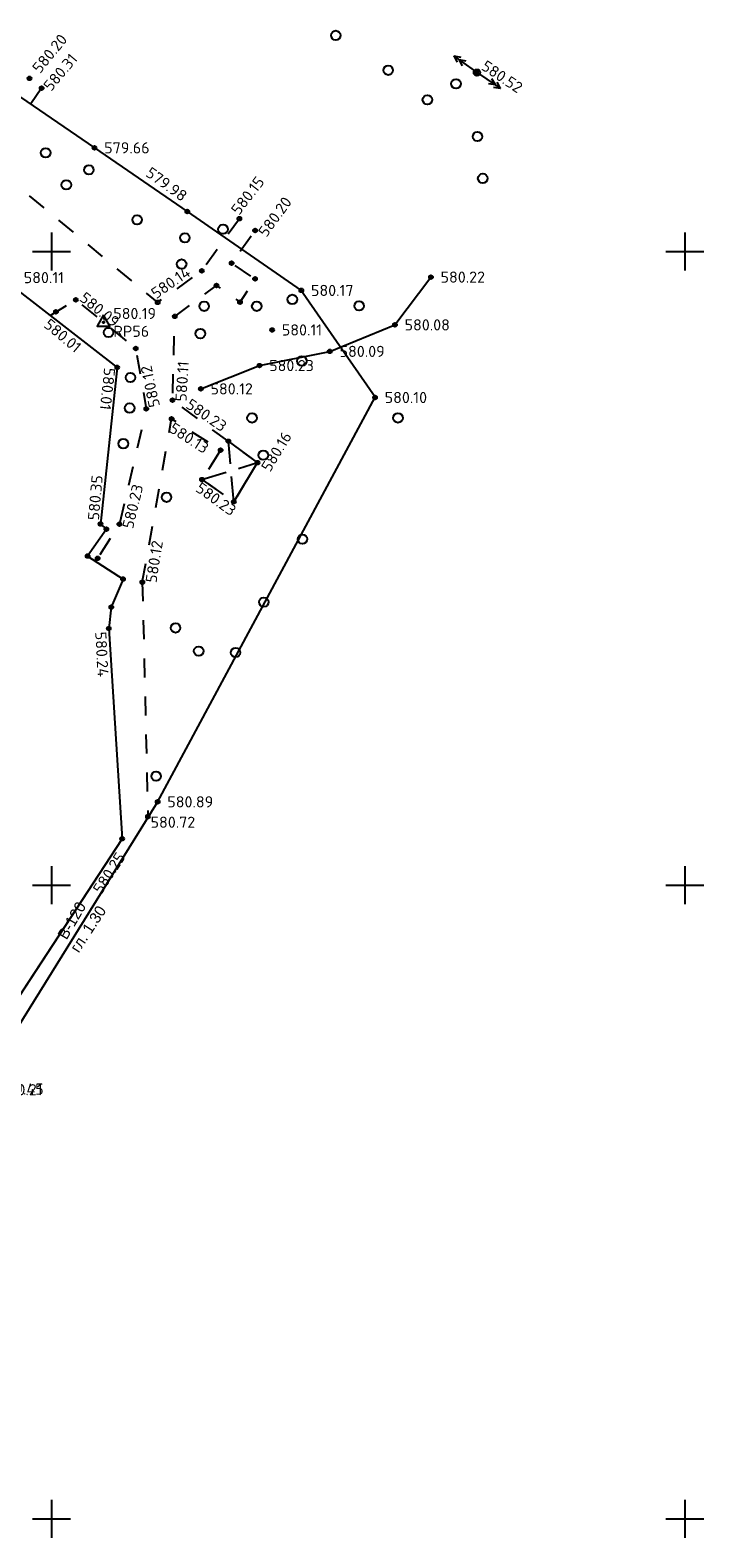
# Model space of a CAD drawing. Header units: metres. Extents: x 548732 to 549770, y 4592490 to 4594056.
# Tile 20 of 61: x 549299 to 549352, y 4592869 to 4592988. Entities that reach past the tile are written whole.
import ezdxf

# ---------------------------------------------------------------- set-up
doc = ezdxf.new("R2010")
doc.units = ezdxf.units.M
doc.header["$PDMODE"] = 32
doc.header["$PDSIZE"] = 0.3
doc.linetypes.add('Д_ТРОТ_ТРУБА', pattern=[3, 1.5, -1.5])
doc.linetypes.add('НАВЕС_ОПОРЫ', pattern=[3, 2, -1])
for name, color, linetype in [('(001) Сетка', 92, 'Continuous'), ('(003) Пункты', 7, 'Continuous'), ('(007) Здания', 7, 'Continuous'), ('(014) Водопровод', 5, 'ИК_Водопровод -------в--------'), ('(022) Возд. Линии', 7, 'Continuous'), ('(025) Дорога', 7, 'Continuous'), ('(038) Деревья', 7, 'Continuous'), ('V-CTRL-HCPT', 150, 'Continuous'), ('V-NODE', 1, 'Continuous'), ('V-NODE-TEXT', 11, 'Continuous')]:
    doc.layers.add(name, color=color, linetype=linetype)
doc.layers.add('trubi goryachi', color=7, linetype='Continuous', lineweight=0)
doc.styles.add('D-431', font='d431.ttf')
doc.styles.get("Standard").update_dxf_attribs({"font": 'simplex.shx'})
doc.linetypes.add('ИК_Водопровод -------в--------', pattern='A,9,-0.6,["В",Standard,S=1.2,R=0,X=0,Y=-0.6],-1.2', length=10.8)

# ---------------------------------------------------------------- blocks, each defined once
blk = doc.blocks.new('d')
at = {"layer": '(038) Деревья'}
blk.add_ellipse((0, 0), major_axis=(0.265, 0.265), ratio=1, start_param=5.497787, end_param=11.780972, dxfattribs=at)
blk = doc.blocks.new('strela1')
at = {"layer": '(022) Возд. Линии'}
for p, q in [((-2, 0), (-1.5, 0.25)), ((0, 0), (-2, 0)), ((-2, 0), (-1.5, -0.25)), ((-1.5, 0), (-1, 0.25)), ((-1.5, 0), (-1, -0.25))]:
    blk.add_line(p, q, dxfattribs=at)
blk = doc.blocks.new('strela2')
at = {"layer": '(022) Возд. Линии'}
for p, q in [((0, 0), (2, 0)), ((1.5, 0), (1, 0.25)), ((1.5, 0), (1, -0.25)), ((2, 0), (1.5, 0.25)), ((2, 0), (1.5, -0.25))]:
    blk.add_line(p, q, dxfattribs=at)
blk = doc.blocks.new('STOLB')
at = {"layer": '(022) Возд. Линии'}
blk.add_circle((0, 0), 0.25, dxfattribs=at)
blk = doc.blocks.new('STA')
blk.add_lwpolyline([(0, 1), (-0.87, -0.5), (0.87, -0.5)], close=True)
blk.add_circle((0, 0), 0.118)
blk = doc.blocks.new('*U694', base_point=(549304.47, 4592964.9, 580.19))
at = {"layer": 'V-NODE-TEXT', "linetype": 'ByBlock', "char_height": 0.875}
for s, insert, attachment_point in [('580.19', (549305.24, 4592965.16, 580.19), 7), ('RP56', (549305.24, 4592964.63, 580.19), 1)]:
    blk.add_mtext(s, dxfattribs=dict(at, insert=insert, attachment_point=attachment_point))
blk = doc.blocks.new('*U695', base_point=(549304.468, 4592964.897, 580.188))
at = {"layer": 'V-CTRL-HCPT'}
blk.add_blockref('*U694', (549304.468, 4592964.897, 580.188), dxfattribs=at)
blk = doc.blocks.new('*U696', base_point=(549304.468, 4592964.897, 580.188))
at = {"layer": 'V-CTRL-HCPT'}
blk.add_blockref('*U695', (549304.468, 4592964.897, 580.188), dxfattribs=at)
at = {"layer": 'V-CTRL-HCPT', "xscale": 0.5833333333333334, "yscale": 0.5833333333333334, "zscale": 0.5833333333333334}
blk.add_blockref('STA', (549304.468, 4592964.897, 580.188), dxfattribs=at)

msp = doc.modelspace()

# ---------------------------------------------------------------- linework, layer by layer
at = {"layer": '(001) Сетка'}
for p, q in [((549300.35, 4592972), (549300.35, 4592969)), ((549350.35, 4592972), (549350.35, 4592969)), ((549298.85, 4592970.5), (549301.85, 4592970.5)), ((549348.85, 4592970.5), (549351.85, 4592970.5)), ((549300.35, 4592922), (549300.35, 4592919)), ((549350.35, 4592922), (549350.35, 4592919)), ((549298.85, 4592920.5), (549301.85, 4592920.5)), ((549348.85, 4592920.5), (549351.85, 4592920.5)), ((549300.35, 4592872), (549300.35, 4592869)), ((549350.35, 4592872), (549350.35, 4592869)), ((549298.85, 4592870.5), (549301.85, 4592870.5)), ((549348.85, 4592870.5), (549351.85, 4592870.5))]:
    msp.add_line(p, q, dxfattribs=at)
at = {"layer": '(003) Пункты', "color": 7}
for p in [(549298.62, 4592984.15, 580.2), (549333.94, 4592984.61, 580.51), (549299.58, 4592983.38, 580.31), (549303.76, 4592978.67, 579.65), (549311.08, 4592973.65, 579.98), (549315.19, 4592973.08, 580.15), (549316.43, 4592972.15, 580.2), (549314.58, 4592969.57, 580.2), (549312.23, 4592968.97, 580.21), (549316.43, 4592968.33, 580.17), (549330.31, 4592968.47, 580.22), (549313.38, 4592967.81, 580.18), (549320.08, 4592967.42, 580.17), (549302.28, 4592966.68, 580.09), (549308.74, 4592966.48, 580.14), (549315.24, 4592966.49, 580.16), (549300.71, 4592965.73, 580.01), (549310.1, 4592965.37, 580.2), (549327.47, 4592964.7, 580.08), (549317.78, 4592964.3, 580.11), (549307.01, 4592962.84, 580.12), (549322.33, 4592962.61, 580.09), (549305.55, 4592961.35, 580.01), (549316.78, 4592961.49, 580.23), (549309.91, 4592958.76, 580.11), (549312.15, 4592959.65, 580.12), (549325.9, 4592958.97, 580.1), (549307.84, 4592958.08, 580.12), (549309.84, 4592957.29, 580.13), (549314.32, 4592955.52, 580.23), (549313.71, 4592954.82, 580.19), (549316.62, 4592953.83, 580.16), (549312.24, 4592952.49, 580.19), (549314.75, 4592950.75, 580.23), (549304.23, 4592948.99, 580.35), (549304.69, 4592948.58, 580.37), (549305.72, 4592948.98, 580.23), (549303.21, 4592946.46, 580.44), (549304, 4592946.28, 580.29), (549306.01, 4592944.65, 580.13), (549307.53, 4592944.39, 580.12), (549305.08, 4592942.43, 580.16), (549304.89, 4592940.74, 580.24), (549308.74, 4592927.07, 580.89), (549307.97, 4592925.9, 580.72), (549305.94, 4592924.16, 580.25)]:
    msp.add_point(p, dxfattribs=at)
at = {"layer": '(007) Здания'}
for p, q in [((549305.55, 4592961.35), (549304.23, 4592948.99)), ((549304.69, 4592948.58), (549303.21, 4592946.46)), ((549304.23, 4592948.99), (549304.69, 4592948.58)), ((549303.21, 4592946.46), (549306.01, 4592944.65)), ((549306.01, 4592944.65), (549305.08, 4592942.43)), ((549305.08, 4592942.43), (549304.89, 4592940.74)), ((549304.89, 4592940.74), (549305.94, 4592924.16)), ((549305.94, 4592924.16), (549281.01, 4592886.12))]:
    msp.add_line(p, q, dxfattribs=at)
at = {"layer": '(007) Здания', "flags": 128}
msp.add_lwpolyline([(549293.52, 4592970.66), (549305.55, 4592961.35), (549304.23, 4592948.99), (549304.69, 4592948.58), (549303.21, 4592946.46), (549306.01, 4592944.65), (549305.08, 4592942.43), (549304.89, 4592940.74), (549305.94, 4592924.16), (549281.01, 4592886.12), (549277.76, 4592886.25), (549179.81, 4592953.24), (549195.1, 4592975.47)], dxfattribs=at)
at = {"layer": '(007) Здания', "linetype": 'НАВЕС_ОПОРЫ'}
for points in [[(549314.75, 4592950.75), (549314.32, 4592955.52)], [(549312.24, 4592952.49), (549316.62, 4592953.83)]]:
    msp.add_lwpolyline(points, dxfattribs=at)
at = {"layer": '(014) Водопровод'}
for p, q in [((549294.4, 4592985.07), (549303.76, 4592978.67)), ((549303.76, 4592978.67), (549311.08, 4592973.65)), ((549311.08, 4592973.65), (549320.08, 4592967.42))]:
    msp.add_line(p, q, dxfattribs=at)
at = {"layer": '(014) Водопровод', "flags": 128}
msp.add_lwpolyline([(549283.08, 4592885.76), (549308.74, 4592927.04), (549325.9, 4592959), (549320.04, 4592967.44)], dxfattribs=at)
at = {"layer": '(022) Возд. Линии', "color": 1, "linetype": 'ByBlock'}
for p, q in [((549327.47, 4592964.7), (549330.31, 4592968.47)), ((549322.33, 4592962.61), (549327.47, 4592964.7)), ((549316.78, 4592961.49), (549322.33, 4592962.61)), ((549312.15, 4592959.65), (549316.78, 4592961.49))]:
    msp.add_line(p, q, dxfattribs=at)
at = {"layer": '(025) Дорога', "linetype": 'Д_ТРОТ_ТРУБА'}
for p, q in [((549299.58, 4592983.38), (549295.53, 4592977.46)), ((549313.71, 4592954.82), (549312.24, 4592952.49)), ((549312.24, 4592952.49), (549314.75, 4592950.75)), ((549307.53, 4592944.39), (549307.97, 4592925.9))]:
    msp.add_line(p, q, dxfattribs=at)
at = {"layer": '(025) Дорога', "linetype": 'ByBlock'}
for p, q in [((549316.62, 4592953.83), (549314.32, 4592955.52)), ((549314.75, 4592950.75), (549316.62, 4592953.83))]:
    msp.add_line(p, q, dxfattribs=at)
at = {"layer": '(025) Дорога', "linetype": 'Д_ТРОТ_ТРУБА', "flags": 128}
for points in [[(549315.19, 4592973.08), (549312.23, 4592968.97), (549308.74, 4592966.48), (549295.53, 4592977.46)], [(549307.53, 4592944.39), (549309.84, 4592957.29), (549313.71, 4592954.82), (549312.24, 4592952.49), (549314.75, 4592950.75), (549316.62, 4592953.83), (549314.32, 4592955.52), (549309.91, 4592958.76), (549310.1, 4592965.37), (549313.38, 4592967.81), (549315.24, 4592966.49), (549316.43, 4592968.33), (549314.58, 4592969.57), (549316.43, 4592972.15)], [(549300.25, 4592965.45), (549302.28, 4592966.68), (549307.01, 4592962.84), (549307.84, 4592958.08), (549305.72, 4592948.98), (549304, 4592946.28)]]:
    msp.add_lwpolyline(points, dxfattribs=at)
at = {"layer": 'trubi goryachi', "linetype": 'ByBlock'}
msp.add_lwpolyline([(549312.15, 4592959.65), (549316.78, 4592961.49), (549322.33, 4592962.61), (549327.47, 4592964.7), (549330.31, 4592968.47)], dxfattribs=at)

# ---------------------------------------------------------------- block references
at = {"layer": '(022) Возд. Линии'}
for name, p, rotation in [('strela1', (549333.74, 4592984.76, 580.51), 324.6778046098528), ('STOLB', (549333.94, 4592984.61, 580.51), 51.00522516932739), ('strela2', (549334.15, 4592984.47, 580.51), 326.2022282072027)]:
    msp.add_blockref(name, p, dxfattribs=dict(at, rotation=rotation))
at = {"layer": '(038) Деревья', "linetype": 'Continuous'}
for p in [(549322.8, 4592987.54), (549326.94, 4592984.79), (549332.29, 4592983.72), (549330.03, 4592982.46), (549333.98, 4592979.56), (549299.9, 4592978.28), (549303.31, 4592976.93), (549301.53, 4592975.75), (549334.4, 4592976.26), (549307.12, 4592972.99), (549313.9, 4592972.25), (549310.89, 4592971.57), (549310.63, 4592969.5), (549312.41, 4592966.17), (549316.56, 4592966.17), (549319.37, 4592966.71), (549324.64, 4592966.2), (549304.86, 4592964.1), (549312.11, 4592964.01), (549320.13, 4592961.85), (549306.59, 4592960.55), (549306.53, 4592958.14), (549316.19, 4592957.36), (549327.71, 4592957.36), (549306.03, 4592955.33), (549317.08, 4592954.42), (549309.44, 4592951.1), (549320.17, 4592947.8), (549317.12, 4592942.83), (549310.15, 4592940.79), (549311.98, 4592938.96), (549314.89, 4592938.85), (549308.62, 4592929.09)]:
    msp.add_blockref('d', p, dxfattribs=at)
at = {"layer": 'V-NODE'}
msp.add_blockref('*U696', (549304.47, 4592964.9, 580.19), dxfattribs=at)

# ---------------------------------------------------------------- texts
at = {"layer": '(003) Пункты', "color": 7}
for s, rotation, p in [('580.20', 50.7129, (549299.45, 4592984.47, 580.2)), ('580.31', 49.9945, (549300.32, 4592983.06, 580.31)), ('580.52', 326.3412, (549334.21, 4592984.9, 580.51)), ('579.98', 324.1664, (549307.72, 4592976.5, 579.98)), ('580.15', 52.3202, (549315.16, 4592973.29, 580.15)), ('580.20', 53.9917, (549317.32, 4592971.55, 580.2)), ('580.14', 34.6029, (549308.62, 4592966.71, 580.14)), ('580.09', 320.9303, (549302.5, 4592966.68, 580.09)), ('580.01', 319.9809, (549299.68, 4592964.59, 580.01)), ('580.01', 263.9109, (549304.52, 4592961.36, 580.01)), ('580.12', 102.0134, (549308.93, 4592958.3, 580.12)), ('580.11', 86.3596, (549311.01, 4592958.63, 580.11)), ('580.23', 325.6005, (549310.89, 4592958.21, 1160.35)), ('580.13', 327.4052, (549309.57, 4592956.31, 580.13)), ('580.16', 58.596, (549317.61, 4592953.03, 580.16)), ('580.35', 84.9261, (549304.1, 4592949.25, 580.35)), ('580.23', 76.5052, (549306.79, 4592948.56)), ('580.23', 324.3207, (549311.66, 4592951.63, 580.23)), ('580.12', 80.9538, (549308.64, 4592944.3, 580.12)), ('580.24', 273.2519, (549303.8, 4592940.47, 580.24)), ('580.25', 57.0649, (549304.31, 4592919.73))]:
    msp.add_text(s, height=0.88, rotation=rotation, dxfattribs=at).set_placement(p)
for s, p in [('579.66', (549304.52, 4592978.23, 579.65)), ('580.11', (549298.17, 4592967.99, 580.11)), ('580.22', (549331.07, 4592968.03, 580.22)), ('580.17', (549320.84, 4592966.98, 580.17)), ('580.08', (549328.23, 4592964.26, 580.08)), ('580.11', (549318.54, 4592963.86, 580.11)), ('580.09', (549323.1, 4592962.17, 580.09)), ('580.23', (549317.54, 4592961.05, 580.23)), ('580.12', (549312.91, 4592959.21, 580.12)), ('580.10', (549326.66, 4592958.53, 580.1)), ('580.89', (549309.5, 4592926.63, 580.89)), ('580.72', (549308.18, 4592925.02, 580.72)), ('579.45', (549296.13, 4592903.97, 579.45)), ('580.21', (549296.31, 4592903.92, 580.21))]:
    msp.add_text(s, height=0.88, dxfattribs=at).set_placement(p)
at = {"layer": '(014) Водопровод', "color": 0, "linetype": 'Continuous', "style": 'D-431'}
for s, rotation, p in [('В-120', 59.8216, (549301.55, 4592916.13)), ('гл. 1.30', 56.7399, (549302.5, 4592915.1))]:
    msp.add_text(s, height=0.88, rotation=rotation, dxfattribs=at).set_placement(p)

doc.saveas('drawing.dxf')
